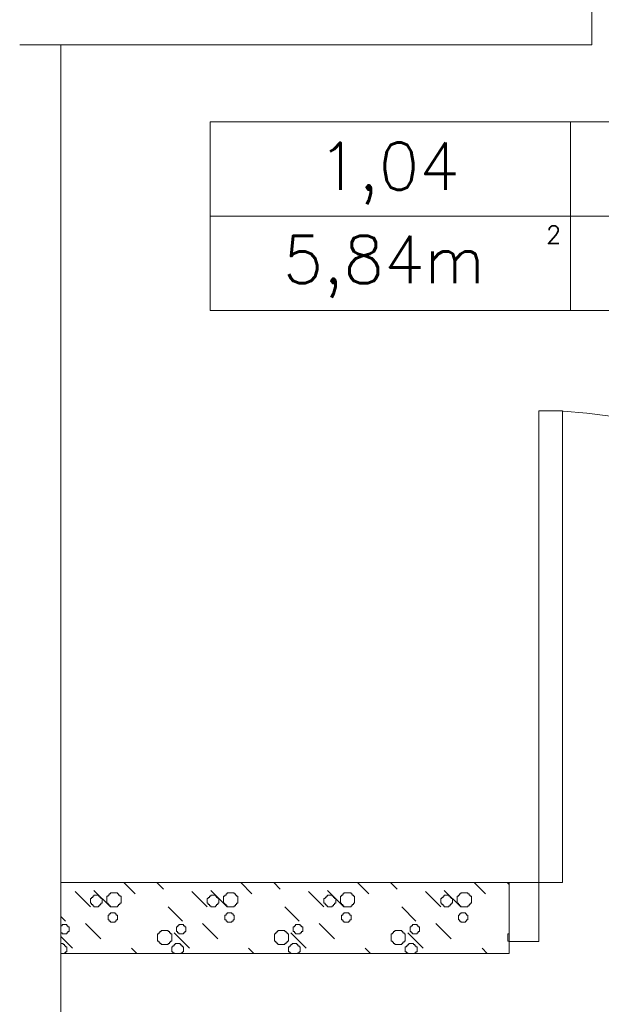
# Model space of a CAD drawing. Header units: millimetres. Extents: x -2274 to 12297, y -16157 to 26321.
# Tile 80 of 256: x -255 to -156, y -6979 to -6812. Entities that reach past the tile are written whole.
import ezdxf
from ezdxf.enums import TextEntityAlignment as Align

# ---------------------------------------------------------------- set-up
doc = ezdxf.new("R2010")
doc.units = ezdxf.units.MM
for name, color, linetype in [('- niebieska cienka - izolacja', 120, 'Continuous'), ('-LI-WIDOK', 2, 'Continuous'), ('_PROJEKTOWANE', 5, 'Continuous'), ('drzwi łuk', 1, 'Continuous'), ('PROJEKTOWANE', 5, 'Continuous')]:
    doc.layers.add(name, color=color, linetype=linetype)
doc.layers.add('-ŚCIANY DZIAŁOWE', color=3, linetype='Continuous', lineweight=35)
doc.layers.add('-ŚCIANY NOŚNE', color=4, linetype='Continuous', lineweight=53)
doc.styles.add('SIMPLEX', font='simplex')

msp = doc.modelspace()

# ---------------------------------------------------------------- linework, layer by layer
at = {"layer": '- niebieska cienka - izolacja', "color": 253, "linetype": 'Continuous', "lineweight": 13}
for p, q in [((-237.33, -6958), (-235.42, -6959.91)), ((-237.33, -6958), (-235.42, -6959.91)), ((-231.73, -6958), (-230.62, -6959.11)), ((-231.73, -6958), (-230.62, -6959.11)), ((-217.53, -6958), (-215.62, -6959.91)), ((-217.53, -6958), (-215.62, -6959.91)), ((-211.93, -6958), (-210.82, -6959.11)), ((-211.93, -6958), (-210.82, -6959.11)), ((-197.73, -6958), (-195.82, -6959.91)), ((-197.73, -6958), (-195.82, -6959.91)), ((-192.13, -6958), (-191.02, -6959.11)), ((-192.13, -6958), (-191.02, -6959.11)), ((-177.93, -6958), (-176.02, -6959.91)), ((-177.93, -6958), (-176.02, -6959.91)), ((-172.33, -6958), (-172, -6958.33)), ((-172.33, -6958), (-172, -6958.33)), ((-245.62, -6959.51), (-243.02, -6962.11)), ((-245.62, -6959.51), (-243.02, -6962.11)), ((-242.62, -6960.31), (-242.42, -6960.31)), ((-242.62, -6960.51), (-242.62, -6960.31)), ((-242.42, -6959.31), (-239.62, -6962.11)), ((-242.42, -6959.31), (-239.62, -6962.11)), ((-242.42, -6960.11), (-242.22, -6960.11)), ((-242.42, -6960.31), (-242.42, -6960.11)), ((-242.22, -6960.11), (-242.02, -6960.11)), ((-242.02, -6960.11), (-241.82, -6960.11)), ((-241.82, -6960.11), (-241.62, -6960.11)), ((-241.62, -6960.31), (-241.62, -6960.11)), ((-241.62, -6960.31), (-241.42, -6960.31)), ((-241.42, -6960.51), (-241.42, -6960.31)), ((-240.22, -6960.51), (-240.22, -6960.31)), ((-240.22, -6960.31), (-240.02, -6960.31)), ((-240.02, -6960.31), (-240.02, -6960.11)), ((-240.02, -6960.11), (-239.82, -6960.11)), ((-239.82, -6960.11), (-239.82, -6959.91)), ((-239.82, -6959.91), (-239.62, -6959.91)), ((-239.62, -6959.91), (-239.62, -6959.71)), ((-239.62, -6959.71), (-239.42, -6959.71)), ((-239.42, -6959.71), (-239.22, -6959.71)), ((-239.22, -6959.71), (-239.02, -6959.71)), ((-239.02, -6959.71), (-238.82, -6959.71)), ((-238.82, -6959.71), (-238.62, -6959.71)), ((-238.62, -6959.71), (-238.42, -6959.71)), ((-238.42, -6959.91), (-238.42, -6959.71)), ((-238.42, -6959.91), (-238.22, -6959.91)), ((-238.22, -6960.11), (-238.22, -6959.91)), ((-238.22, -6960.11), (-238.02, -6960.11)), ((-238.02, -6960.31), (-238.02, -6960.11)), ((-238.02, -6960.31), (-237.82, -6960.31)), ((-237.82, -6960.51), (-237.82, -6960.31)), ((-225.82, -6959.51), (-223.22, -6962.11)), ((-225.82, -6959.51), (-223.22, -6962.11)), ((-222.82, -6960.31), (-222.62, -6960.31)), ((-222.82, -6960.51), (-222.82, -6960.31)), ((-222.62, -6959.31), (-219.82, -6962.11)), ((-222.62, -6959.31), (-219.82, -6962.11)), ((-222.62, -6960.11), (-222.42, -6960.11)), ((-222.62, -6960.31), (-222.62, -6960.11)), ((-222.42, -6960.11), (-222.22, -6960.11)), ((-222.22, -6960.11), (-222.02, -6960.11)), ((-222.02, -6960.11), (-221.82, -6960.11)), ((-221.82, -6960.31), (-221.82, -6960.11)), ((-221.82, -6960.31), (-221.62, -6960.31)), ((-221.62, -6960.51), (-221.62, -6960.31)), ((-220.42, -6960.51), (-220.42, -6960.31)), ((-220.42, -6960.31), (-220.22, -6960.31)), ((-220.22, -6960.31), (-220.22, -6960.11)), ((-220.22, -6960.11), (-220.02, -6960.11)), ((-220.02, -6960.11), (-220.02, -6959.91)), ((-220.02, -6959.91), (-219.82, -6959.91)), ((-219.82, -6959.91), (-219.82, -6959.71)), ((-219.82, -6959.71), (-219.62, -6959.71)), ((-219.62, -6959.71), (-219.42, -6959.71)), ((-219.42, -6959.71), (-219.22, -6959.71)), ((-219.22, -6959.71), (-219.02, -6959.71)), ((-219.02, -6959.71), (-218.82, -6959.71)), ((-218.82, -6959.71), (-218.62, -6959.71)), ((-218.62, -6959.91), (-218.62, -6959.71)), ((-218.62, -6959.91), (-218.42, -6959.91)), ((-218.42, -6960.11), (-218.42, -6959.91)), ((-218.42, -6960.11), (-218.22, -6960.11)), ((-218.22, -6960.31), (-218.22, -6960.11)), ((-218.22, -6960.31), (-218.02, -6960.31)), ((-218.02, -6960.51), (-218.02, -6960.31)), ((-206.02, -6959.51), (-203.42, -6962.11)), ((-206.02, -6959.51), (-203.42, -6962.11)), ((-203.02, -6960.31), (-202.82, -6960.31)), ((-203.02, -6960.51), (-203.02, -6960.31)), ((-202.82, -6959.31), (-200.02, -6962.11)), ((-202.82, -6959.31), (-200.02, -6962.11)), ((-202.82, -6960.11), (-202.62, -6960.11)), ((-202.82, -6960.31), (-202.82, -6960.11)), ((-202.62, -6960.11), (-202.42, -6960.11)), ((-202.42, -6960.11), (-202.22, -6960.11)), ((-202.22, -6960.11), (-202.02, -6960.11)), ((-202.02, -6960.31), (-202.02, -6960.11)), ((-202.02, -6960.31), (-201.82, -6960.31)), ((-201.82, -6960.51), (-201.82, -6960.31)), ((-200.62, -6960.51), (-200.62, -6960.31)), ((-200.62, -6960.31), (-200.42, -6960.31)), ((-200.42, -6960.31), (-200.42, -6960.11)), ((-200.42, -6960.11), (-200.22, -6960.11)), ((-200.22, -6960.11), (-200.22, -6959.91)), ((-200.22, -6959.91), (-200.02, -6959.91)), ((-200.02, -6959.91), (-200.02, -6959.71)), ((-200.02, -6959.71), (-199.82, -6959.71)), ((-199.82, -6959.71), (-199.62, -6959.71)), ((-199.62, -6959.71), (-199.42, -6959.71)), ((-199.42, -6959.71), (-199.22, -6959.71)), ((-199.22, -6959.71), (-199.02, -6959.71)), ((-199.02, -6959.71), (-198.82, -6959.71)), ((-198.82, -6959.91), (-198.82, -6959.71)), ((-198.82, -6959.91), (-198.62, -6959.91)), ((-198.62, -6960.11), (-198.62, -6959.91)), ((-198.62, -6960.11), (-198.42, -6960.11)), ((-198.42, -6960.31), (-198.42, -6960.11)), ((-198.42, -6960.31), (-198.22, -6960.31)), ((-198.22, -6960.51), (-198.22, -6960.31)), ((-186.22, -6959.51), (-183.62, -6962.11)), ((-186.22, -6959.51), (-183.62, -6962.11)), ((-183.22, -6960.31), (-183.02, -6960.31)), ((-183.22, -6960.51), (-183.22, -6960.31)), ((-183.02, -6959.31), (-180.22, -6962.11)), ((-183.02, -6959.31), (-180.22, -6962.11)), ((-183.02, -6960.11), (-182.82, -6960.11)), ((-183.02, -6960.31), (-183.02, -6960.11)), ((-182.82, -6960.11), (-182.62, -6960.11)), ((-182.62, -6960.11), (-182.42, -6960.11)), ((-182.42, -6960.11), (-182.22, -6960.11)), ((-182.22, -6960.31), (-182.22, -6960.11)), ((-182.22, -6960.31), (-182.02, -6960.31)), ((-182.02, -6960.51), (-182.02, -6960.31)), ((-180.82, -6960.51), (-180.82, -6960.31)), ((-180.82, -6960.31), (-180.62, -6960.31)), ((-180.62, -6960.31), (-180.62, -6960.11)), ((-180.62, -6960.11), (-180.42, -6960.11)), ((-180.42, -6960.11), (-180.42, -6959.91)), ((-180.42, -6959.91), (-180.22, -6959.91)), ((-180.22, -6959.91), (-180.22, -6959.71)), ((-180.22, -6959.71), (-180.02, -6959.71)), ((-180.02, -6959.71), (-179.82, -6959.71)), ((-179.82, -6959.71), (-179.62, -6959.71)), ((-179.62, -6959.71), (-179.42, -6959.71)), ((-179.42, -6959.71), (-179.22, -6959.71)), ((-179.22, -6959.71), (-179.02, -6959.71)), ((-179.02, -6959.91), (-179.02, -6959.71)), ((-179.02, -6959.91), (-178.82, -6959.91)), ((-178.82, -6960.11), (-178.82, -6959.91)), ((-178.82, -6960.11), (-178.62, -6960.11)), ((-178.62, -6960.31), (-178.62, -6960.11)), ((-178.62, -6960.31), (-178.42, -6960.31)), ((-178.42, -6960.51), (-178.42, -6960.31)), ((-243.02, -6960.71), (-242.82, -6960.71)), ((-243.02, -6960.91), (-243.02, -6960.71)), ((-243.02, -6961.11), (-243.02, -6960.91)), ((-243.02, -6961.31), (-243.02, -6961.11)), ((-243.02, -6961.51), (-243.02, -6961.31)), ((-243.02, -6961.51), (-242.82, -6961.51)), ((-242.82, -6960.71), (-242.82, -6960.51)), ((-242.82, -6960.51), (-242.62, -6960.51)), ((-242.82, -6961.71), (-242.82, -6961.51)), ((-242.82, -6961.71), (-242.62, -6961.71)), ((-242.62, -6961.91), (-242.62, -6961.71)), ((-242.62, -6961.91), (-242.42, -6961.91)), ((-242.42, -6962.11), (-242.42, -6961.91)), ((-241.62, -6962.11), (-241.62, -6961.91)), ((-241.62, -6961.91), (-241.42, -6961.91)), ((-241.42, -6960.51), (-241.22, -6960.51)), ((-241.42, -6961.91), (-241.42, -6961.71)), ((-241.42, -6961.71), (-241.22, -6961.71)), ((-241.22, -6960.71), (-241.22, -6960.51)), ((-241.22, -6960.71), (-241.02, -6960.71)), ((-241.22, -6961.71), (-241.22, -6961.51)), ((-241.22, -6961.51), (-241.02, -6961.51)), ((-241.02, -6960.91), (-241.02, -6960.71)), ((-241.02, -6961.11), (-241.02, -6960.91)), ((-241.02, -6961.31), (-241.02, -6961.11)), ((-241.02, -6961.51), (-241.02, -6961.31)), ((-240.22, -6960.71), (-240.22, -6960.51)), ((-240.22, -6960.91), (-240.22, -6960.71)), ((-240.22, -6961.11), (-240.22, -6960.91)), ((-240.22, -6961.31), (-240.22, -6961.11)), ((-240.22, -6961.51), (-240.22, -6961.31)), ((-240.22, -6961.51), (-240.02, -6961.51)), ((-240.02, -6961.71), (-240.02, -6961.51)), ((-240.02, -6961.71), (-239.82, -6961.71)), ((-239.82, -6961.91), (-239.82, -6961.71)), ((-239.82, -6961.91), (-239.62, -6961.91)), ((-239.62, -6962.11), (-239.62, -6961.91)), ((-238.42, -6961.91), (-238.22, -6961.91)), ((-238.42, -6962.11), (-238.42, -6961.91)), ((-238.22, -6961.71), (-238.02, -6961.71)), ((-238.22, -6961.91), (-238.22, -6961.71)), ((-238.02, -6961.51), (-237.82, -6961.51)), ((-238.02, -6961.71), (-238.02, -6961.51)), ((-237.82, -6960.71), (-237.82, -6960.51)), ((-237.82, -6960.91), (-237.82, -6960.71)), ((-237.82, -6961.11), (-237.82, -6960.91)), ((-237.82, -6961.31), (-237.82, -6961.11)), ((-237.82, -6961.51), (-237.82, -6961.31)), ((-223.22, -6960.71), (-223.02, -6960.71)), ((-223.22, -6960.91), (-223.22, -6960.71)), ((-223.22, -6961.11), (-223.22, -6960.91)), ((-223.22, -6961.31), (-223.22, -6961.11)), ((-223.22, -6961.51), (-223.22, -6961.31)), ((-223.22, -6961.51), (-223.02, -6961.51)), ((-223.02, -6960.71), (-223.02, -6960.51)), ((-223.02, -6960.51), (-222.82, -6960.51)), ((-223.02, -6961.71), (-223.02, -6961.51)), ((-223.02, -6961.71), (-222.82, -6961.71)), ((-222.82, -6961.91), (-222.82, -6961.71)), ((-222.82, -6961.91), (-222.62, -6961.91)), ((-222.62, -6962.11), (-222.62, -6961.91)), ((-221.82, -6962.11), (-221.82, -6961.91)), ((-221.82, -6961.91), (-221.62, -6961.91)), ((-221.62, -6960.51), (-221.42, -6960.51)), ((-221.62, -6961.91), (-221.62, -6961.71)), ((-221.62, -6961.71), (-221.42, -6961.71)), ((-221.42, -6960.71), (-221.42, -6960.51)), ((-221.42, -6960.71), (-221.22, -6960.71)), ((-221.42, -6961.71), (-221.42, -6961.51)), ((-221.42, -6961.51), (-221.22, -6961.51)), ((-221.22, -6960.91), (-221.22, -6960.71)), ((-221.22, -6961.11), (-221.22, -6960.91)), ((-221.22, -6961.31), (-221.22, -6961.11)), ((-221.22, -6961.51), (-221.22, -6961.31)), ((-220.42, -6960.71), (-220.42, -6960.51)), ((-220.42, -6960.91), (-220.42, -6960.71)), ((-220.42, -6961.11), (-220.42, -6960.91)), ((-220.42, -6961.31), (-220.42, -6961.11)), ((-220.42, -6961.51), (-220.42, -6961.31)), ((-220.42, -6961.51), (-220.22, -6961.51)), ((-220.22, -6961.71), (-220.22, -6961.51)), ((-220.22, -6961.71), (-220.02, -6961.71)), ((-220.02, -6961.91), (-220.02, -6961.71)), ((-220.02, -6961.91), (-219.82, -6961.91)), ((-219.82, -6962.11), (-219.82, -6961.91)), ((-218.62, -6961.91), (-218.42, -6961.91)), ((-218.62, -6962.11), (-218.62, -6961.91)), ((-218.42, -6961.71), (-218.22, -6961.71)), ((-218.42, -6961.91), (-218.42, -6961.71)), ((-218.22, -6961.51), (-218.02, -6961.51)), ((-218.22, -6961.71), (-218.22, -6961.51)), ((-218.02, -6960.71), (-218.02, -6960.51)), ((-218.02, -6960.91), (-218.02, -6960.71)), ((-218.02, -6961.11), (-218.02, -6960.91)), ((-218.02, -6961.31), (-218.02, -6961.11)), ((-218.02, -6961.51), (-218.02, -6961.31)), ((-203.42, -6960.71), (-203.22, -6960.71)), ((-203.42, -6960.91), (-203.42, -6960.71)), ((-203.42, -6961.11), (-203.42, -6960.91)), ((-203.42, -6961.31), (-203.42, -6961.11)), ((-203.42, -6961.51), (-203.42, -6961.31)), ((-203.42, -6961.51), (-203.22, -6961.51)), ((-203.22, -6960.71), (-203.22, -6960.51)), ((-203.22, -6960.51), (-203.02, -6960.51)), ((-203.22, -6961.71), (-203.22, -6961.51)), ((-203.22, -6961.71), (-203.02, -6961.71)), ((-203.02, -6961.91), (-203.02, -6961.71)), ((-203.02, -6961.91), (-202.82, -6961.91)), ((-202.82, -6962.11), (-202.82, -6961.91)), ((-202.02, -6962.11), (-202.02, -6961.91)), ((-202.02, -6961.91), (-201.82, -6961.91)), ((-201.82, -6960.51), (-201.62, -6960.51)), ((-201.82, -6961.91), (-201.82, -6961.71)), ((-201.82, -6961.71), (-201.62, -6961.71)), ((-201.62, -6960.71), (-201.62, -6960.51)), ((-201.62, -6960.71), (-201.42, -6960.71)), ((-201.62, -6961.71), (-201.62, -6961.51)), ((-201.62, -6961.51), (-201.42, -6961.51)), ((-201.42, -6960.91), (-201.42, -6960.71)), ((-201.42, -6961.11), (-201.42, -6960.91)), ((-201.42, -6961.31), (-201.42, -6961.11)), ((-201.42, -6961.51), (-201.42, -6961.31)), ((-200.62, -6960.71), (-200.62, -6960.51)), ((-200.62, -6960.91), (-200.62, -6960.71)), ((-200.62, -6961.11), (-200.62, -6960.91)), ((-200.62, -6961.31), (-200.62, -6961.11)), ((-200.62, -6961.51), (-200.62, -6961.31)), ((-200.62, -6961.51), (-200.42, -6961.51)), ((-200.42, -6961.71), (-200.42, -6961.51)), ((-200.42, -6961.71), (-200.22, -6961.71)), ((-200.22, -6961.91), (-200.22, -6961.71)), ((-200.22, -6961.91), (-200.02, -6961.91)), ((-200.02, -6962.11), (-200.02, -6961.91)), ((-198.82, -6961.91), (-198.62, -6961.91)), ((-198.82, -6962.11), (-198.82, -6961.91)), ((-198.62, -6961.71), (-198.42, -6961.71)), ((-198.62, -6961.91), (-198.62, -6961.71)), ((-198.42, -6961.51), (-198.22, -6961.51)), ((-198.42, -6961.71), (-198.42, -6961.51)), ((-198.22, -6960.71), (-198.22, -6960.51)), ((-198.22, -6960.91), (-198.22, -6960.71)), ((-198.22, -6961.11), (-198.22, -6960.91)), ((-198.22, -6961.31), (-198.22, -6961.11)), ((-198.22, -6961.51), (-198.22, -6961.31)), ((-183.62, -6960.71), (-183.42, -6960.71)), ((-183.62, -6960.91), (-183.62, -6960.71)), ((-183.62, -6961.11), (-183.62, -6960.91)), ((-183.62, -6961.31), (-183.62, -6961.11)), ((-183.62, -6961.51), (-183.62, -6961.31)), ((-183.62, -6961.51), (-183.42, -6961.51)), ((-183.42, -6960.71), (-183.42, -6960.51)), ((-183.42, -6960.51), (-183.22, -6960.51)), ((-183.42, -6961.71), (-183.42, -6961.51)), ((-183.42, -6961.71), (-183.22, -6961.71)), ((-183.22, -6961.91), (-183.22, -6961.71)), ((-183.22, -6961.91), (-183.02, -6961.91)), ((-183.02, -6962.11), (-183.02, -6961.91)), ((-182.22, -6962.11), (-182.22, -6961.91)), ((-182.22, -6961.91), (-182.02, -6961.91)), ((-182.02, -6960.51), (-181.82, -6960.51)), ((-182.02, -6961.91), (-182.02, -6961.71)), ((-182.02, -6961.71), (-181.82, -6961.71)), ((-181.82, -6960.71), (-181.82, -6960.51)), ((-181.82, -6960.71), (-181.62, -6960.71)), ((-181.82, -6961.71), (-181.82, -6961.51)), ((-181.82, -6961.51), (-181.62, -6961.51)), ((-181.62, -6960.91), (-181.62, -6960.71)), ((-181.62, -6961.11), (-181.62, -6960.91)), ((-181.62, -6961.31), (-181.62, -6961.11)), ((-181.62, -6961.51), (-181.62, -6961.31)), ((-180.82, -6960.71), (-180.82, -6960.51)), ((-180.82, -6960.91), (-180.82, -6960.71)), ((-180.82, -6961.11), (-180.82, -6960.91)), ((-180.82, -6961.31), (-180.82, -6961.11)), ((-180.82, -6961.51), (-180.82, -6961.31)), ((-180.82, -6961.51), (-180.62, -6961.51)), ((-180.62, -6961.71), (-180.62, -6961.51)), ((-180.62, -6961.71), (-180.42, -6961.71)), ((-180.42, -6961.91), (-180.42, -6961.71)), ((-180.42, -6961.91), (-180.22, -6961.91)), ((-180.22, -6962.11), (-180.22, -6961.91)), ((-179.02, -6961.91), (-178.82, -6961.91)), ((-179.02, -6962.11), (-179.02, -6961.91)), ((-178.82, -6961.71), (-178.62, -6961.71)), ((-178.82, -6961.91), (-178.82, -6961.71)), ((-178.62, -6961.51), (-178.42, -6961.51)), ((-178.62, -6961.71), (-178.62, -6961.51)), ((-178.42, -6960.71), (-178.42, -6960.51)), ((-178.42, -6960.91), (-178.42, -6960.71)), ((-178.42, -6961.11), (-178.42, -6960.91)), ((-178.42, -6961.31), (-178.42, -6961.11)), ((-178.42, -6961.51), (-178.42, -6961.31)), ((-242.42, -6962.11), (-242.22, -6962.11)), ((-242.22, -6962.11), (-242.02, -6962.11)), ((-242.02, -6962.11), (-241.82, -6962.11)), ((-241.82, -6962.11), (-241.62, -6962.11)), ((-240.02, -6963.71), (-240.02, -6963.51)), ((-240.02, -6963.51), (-239.82, -6963.51)), ((-239.82, -6963.31), (-239.62, -6963.31)), ((-239.82, -6963.51), (-239.82, -6963.31)), ((-239.62, -6962.11), (-239.42, -6962.11)), ((-239.62, -6963.31), (-239.62, -6963.11)), ((-239.62, -6963.11), (-239.42, -6963.11)), ((-239.42, -6962.11), (-239.22, -6962.11)), ((-239.42, -6963.11), (-239.22, -6963.11)), ((-239.22, -6962.11), (-239.02, -6962.11)), ((-239.22, -6963.11), (-239.02, -6963.11)), ((-239.02, -6962.11), (-238.82, -6962.11)), ((-239.02, -6963.11), (-238.82, -6963.11)), ((-238.82, -6962.11), (-238.62, -6962.11)), ((-238.82, -6963.31), (-238.82, -6963.11)), ((-238.82, -6963.31), (-238.62, -6963.31)), ((-238.62, -6962.11), (-238.42, -6962.11)), ((-238.62, -6963.51), (-238.62, -6963.31)), ((-238.62, -6963.51), (-238.42, -6963.51)), ((-238.42, -6963.71), (-238.42, -6963.51)), ((-229.82, -6962.11), (-227.42, -6964.51)), ((-229.82, -6962.11), (-227.42, -6964.51)), ((-222.62, -6962.11), (-222.42, -6962.11)), ((-222.42, -6962.11), (-222.22, -6962.11)), ((-222.22, -6962.11), (-222.02, -6962.11)), ((-222.02, -6962.11), (-221.82, -6962.11)), ((-220.22, -6963.71), (-220.22, -6963.51)), ((-220.22, -6963.51), (-220.02, -6963.51)), ((-220.02, -6963.31), (-219.82, -6963.31)), ((-220.02, -6963.51), (-220.02, -6963.31)), ((-219.82, -6962.11), (-219.62, -6962.11)), ((-219.82, -6963.31), (-219.82, -6963.11)), ((-219.82, -6963.11), (-219.62, -6963.11)), ((-219.62, -6962.11), (-219.42, -6962.11)), ((-219.62, -6963.11), (-219.42, -6963.11)), ((-219.42, -6962.11), (-219.22, -6962.11)), ((-219.42, -6963.11), (-219.22, -6963.11)), ((-219.22, -6962.11), (-219.02, -6962.11)), ((-219.22, -6963.11), (-219.02, -6963.11)), ((-219.02, -6962.11), (-218.82, -6962.11)), ((-219.02, -6963.31), (-219.02, -6963.11)), ((-219.02, -6963.31), (-218.82, -6963.31)), ((-218.82, -6962.11), (-218.62, -6962.11)), ((-218.82, -6963.51), (-218.82, -6963.31)), ((-218.82, -6963.51), (-218.62, -6963.51)), ((-218.62, -6963.71), (-218.62, -6963.51)), ((-210.02, -6962.11), (-207.62, -6964.51)), ((-210.02, -6962.11), (-207.62, -6964.51)), ((-202.82, -6962.11), (-202.62, -6962.11)), ((-202.62, -6962.11), (-202.42, -6962.11)), ((-202.42, -6962.11), (-202.22, -6962.11)), ((-202.22, -6962.11), (-202.02, -6962.11)), ((-200.42, -6963.71), (-200.42, -6963.51)), ((-200.42, -6963.51), (-200.22, -6963.51)), ((-200.22, -6963.31), (-200.02, -6963.31)), ((-200.22, -6963.51), (-200.22, -6963.31)), ((-200.02, -6962.11), (-199.82, -6962.11)), ((-200.02, -6963.31), (-200.02, -6963.11)), ((-200.02, -6963.11), (-199.82, -6963.11)), ((-199.82, -6962.11), (-199.62, -6962.11)), ((-199.82, -6963.11), (-199.62, -6963.11)), ((-199.62, -6962.11), (-199.42, -6962.11)), ((-199.62, -6963.11), (-199.42, -6963.11)), ((-199.42, -6962.11), (-199.22, -6962.11)), ((-199.42, -6963.11), (-199.22, -6963.11)), ((-199.22, -6962.11), (-199.02, -6962.11)), ((-199.22, -6963.31), (-199.22, -6963.11)), ((-199.22, -6963.31), (-199.02, -6963.31)), ((-199.02, -6962.11), (-198.82, -6962.11)), ((-199.02, -6963.51), (-199.02, -6963.31)), ((-199.02, -6963.51), (-198.82, -6963.51)), ((-198.82, -6963.71), (-198.82, -6963.51)), ((-190.22, -6962.11), (-187.82, -6964.51)), ((-190.22, -6962.11), (-187.82, -6964.51)), ((-183.02, -6962.11), (-182.82, -6962.11)), ((-182.82, -6962.11), (-182.62, -6962.11)), ((-182.62, -6962.11), (-182.42, -6962.11)), ((-182.42, -6962.11), (-182.22, -6962.11)), ((-180.62, -6963.71), (-180.62, -6963.51)), ((-180.62, -6963.51), (-180.42, -6963.51)), ((-180.42, -6963.31), (-180.22, -6963.31)), ((-180.42, -6963.51), (-180.42, -6963.31)), ((-180.22, -6962.11), (-180.02, -6962.11)), ((-180.22, -6963.31), (-180.22, -6963.11)), ((-180.22, -6963.11), (-180.02, -6963.11)), ((-180.02, -6962.11), (-179.82, -6962.11)), ((-180.02, -6963.11), (-179.82, -6963.11)), ((-179.82, -6962.11), (-179.62, -6962.11)), ((-179.82, -6963.11), (-179.62, -6963.11)), ((-179.62, -6962.11), (-179.42, -6962.11)), ((-179.62, -6963.11), (-179.42, -6963.11)), ((-179.42, -6962.11), (-179.22, -6962.11)), ((-179.42, -6963.31), (-179.42, -6963.11)), ((-179.42, -6963.31), (-179.22, -6963.31)), ((-179.22, -6962.11), (-179.02, -6962.11)), ((-179.22, -6963.51), (-179.22, -6963.31)), ((-179.22, -6963.51), (-179.02, -6963.51)), ((-179.02, -6963.71), (-179.02, -6963.51)), ((-248, -6963.73), (-247.22, -6964.51)), ((-248, -6963.73), (-247.22, -6964.51)), ((-248, -6965.31), (-247.82, -6965.31)), ((-247.82, -6965.31), (-247.82, -6965.11)), ((-247.82, -6965.11), (-247.62, -6965.11)), ((-247.62, -6965.11), (-247.42, -6965.11)), ((-247.42, -6965.11), (-247.22, -6965.11)), ((-247.22, -6965.11), (-247.02, -6965.11)), ((-247.02, -6965.31), (-247.02, -6965.11)), ((-247.02, -6965.31), (-246.82, -6965.31)), ((-246.82, -6965.51), (-246.82, -6965.31)), ((-243.82, -6964.91), (-241.22, -6967.51)), ((-243.82, -6964.91), (-241.22, -6967.51)), ((-240.02, -6963.91), (-240.02, -6963.71)), ((-240.02, -6964.11), (-240.02, -6963.91)), ((-240.02, -6964.31), (-240.02, -6964.11)), ((-240.02, -6964.31), (-239.82, -6964.31)), ((-239.82, -6964.51), (-239.82, -6964.31)), ((-239.82, -6964.51), (-239.62, -6964.51)), ((-239.62, -6964.71), (-239.62, -6964.51)), ((-239.62, -6964.71), (-239.42, -6964.71)), ((-239.42, -6964.71), (-239.22, -6964.71)), ((-239.22, -6964.71), (-239.02, -6964.71)), ((-239.02, -6964.71), (-238.82, -6964.71)), ((-238.82, -6964.51), (-238.62, -6964.51)), ((-238.82, -6964.71), (-238.82, -6964.51)), ((-238.62, -6964.31), (-238.42, -6964.31)), ((-238.62, -6964.51), (-238.62, -6964.31)), ((-238.42, -6963.91), (-238.42, -6963.71)), ((-238.42, -6964.11), (-238.42, -6963.91)), ((-238.42, -6964.31), (-238.42, -6964.11)), ((-228.22, -6965.31), (-228.02, -6965.31)), ((-228.22, -6965.51), (-228.22, -6965.31)), ((-228.02, -6965.31), (-228.02, -6965.11)), ((-228.02, -6965.11), (-227.82, -6965.11)), ((-227.82, -6965.11), (-227.62, -6965.11)), ((-227.62, -6965.11), (-227.42, -6965.11)), ((-227.42, -6965.11), (-227.22, -6965.11)), ((-227.22, -6965.31), (-227.22, -6965.11)), ((-227.22, -6965.31), (-227.02, -6965.31)), ((-227.02, -6965.51), (-227.02, -6965.31)), ((-224.02, -6964.91), (-221.42, -6967.51)), ((-224.02, -6964.91), (-221.42, -6967.51)), ((-220.22, -6963.91), (-220.22, -6963.71)), ((-220.22, -6964.11), (-220.22, -6963.91)), ((-220.22, -6964.31), (-220.22, -6964.11)), ((-220.22, -6964.31), (-220.02, -6964.31)), ((-220.02, -6964.51), (-220.02, -6964.31)), ((-220.02, -6964.51), (-219.82, -6964.51)), ((-219.82, -6964.71), (-219.82, -6964.51)), ((-219.82, -6964.71), (-219.62, -6964.71)), ((-219.62, -6964.71), (-219.42, -6964.71)), ((-219.42, -6964.71), (-219.22, -6964.71)), ((-219.22, -6964.71), (-219.02, -6964.71)), ((-219.02, -6964.51), (-218.82, -6964.51)), ((-219.02, -6964.71), (-219.02, -6964.51)), ((-218.82, -6964.31), (-218.62, -6964.31)), ((-218.82, -6964.51), (-218.82, -6964.31)), ((-218.62, -6963.91), (-218.62, -6963.71)), ((-218.62, -6964.11), (-218.62, -6963.91)), ((-218.62, -6964.31), (-218.62, -6964.11)), ((-208.42, -6965.31), (-208.22, -6965.31)), ((-208.42, -6965.51), (-208.42, -6965.31)), ((-208.22, -6965.31), (-208.22, -6965.11)), ((-208.22, -6965.11), (-208.02, -6965.11)), ((-208.02, -6965.11), (-207.82, -6965.11)), ((-207.82, -6965.11), (-207.62, -6965.11)), ((-207.62, -6965.11), (-207.42, -6965.11)), ((-207.42, -6965.31), (-207.42, -6965.11)), ((-207.42, -6965.31), (-207.22, -6965.31)), ((-207.22, -6965.51), (-207.22, -6965.31)), ((-204.22, -6964.91), (-201.62, -6967.51)), ((-204.22, -6964.91), (-201.62, -6967.51)), ((-200.42, -6963.91), (-200.42, -6963.71)), ((-200.42, -6964.11), (-200.42, -6963.91)), ((-200.42, -6964.31), (-200.42, -6964.11)), ((-200.42, -6964.31), (-200.22, -6964.31)), ((-200.22, -6964.51), (-200.22, -6964.31)), ((-200.22, -6964.51), (-200.02, -6964.51)), ((-200.02, -6964.71), (-200.02, -6964.51)), ((-200.02, -6964.71), (-199.82, -6964.71)), ((-199.82, -6964.71), (-199.62, -6964.71)), ((-199.62, -6964.71), (-199.42, -6964.71)), ((-199.42, -6964.71), (-199.22, -6964.71)), ((-199.22, -6964.51), (-199.02, -6964.51)), ((-199.22, -6964.71), (-199.22, -6964.51)), ((-199.02, -6964.31), (-198.82, -6964.31)), ((-199.02, -6964.51), (-199.02, -6964.31)), ((-198.82, -6963.91), (-198.82, -6963.71)), ((-198.82, -6964.11), (-198.82, -6963.91)), ((-198.82, -6964.31), (-198.82, -6964.11)), ((-188.62, -6965.31), (-188.42, -6965.31)), ((-188.62, -6965.51), (-188.62, -6965.31)), ((-188.42, -6965.31), (-188.42, -6965.11)), ((-188.42, -6965.11), (-188.22, -6965.11)), ((-188.22, -6965.11), (-188.02, -6965.11)), ((-188.02, -6965.11), (-187.82, -6965.11)), ((-187.82, -6965.11), (-187.62, -6965.11)), ((-187.62, -6965.31), (-187.62, -6965.11)), ((-187.62, -6965.31), (-187.42, -6965.31)), ((-187.42, -6965.51), (-187.42, -6965.31)), ((-184.42, -6964.91), (-181.82, -6967.51)), ((-184.42, -6964.91), (-181.82, -6967.51)), ((-180.62, -6963.91), (-180.62, -6963.71)), ((-180.62, -6964.11), (-180.62, -6963.91)), ((-180.62, -6964.31), (-180.62, -6964.11)), ((-180.62, -6964.31), (-180.42, -6964.31)), ((-180.42, -6964.51), (-180.42, -6964.31)), ((-180.42, -6964.51), (-180.22, -6964.51)), ((-180.22, -6964.71), (-180.22, -6964.51)), ((-180.22, -6964.71), (-180.02, -6964.71)), ((-180.02, -6964.71), (-179.82, -6964.71)), ((-179.82, -6964.71), (-179.62, -6964.71)), ((-179.62, -6964.71), (-179.42, -6964.71)), ((-179.42, -6964.51), (-179.22, -6964.51)), ((-179.42, -6964.71), (-179.42, -6964.51)), ((-179.22, -6964.31), (-179.02, -6964.31)), ((-179.22, -6964.51), (-179.22, -6964.31)), ((-179.02, -6963.91), (-179.02, -6963.71)), ((-179.02, -6964.11), (-179.02, -6963.91)), ((-179.02, -6964.31), (-179.02, -6964.11)), ((-248, -6966.51), (-247.82, -6966.51)), ((-247.82, -6966.71), (-247.82, -6966.51)), ((-247.82, -6966.71), (-247.62, -6966.71)), ((-247.62, -6966.71), (-247.42, -6966.71)), ((-247.42, -6966.71), (-247.22, -6966.71)), ((-247.22, -6966.71), (-247.02, -6966.71)), ((-247.02, -6966.51), (-246.82, -6966.51)), ((-247.02, -6966.71), (-247.02, -6966.51)), ((-246.82, -6965.51), (-246.62, -6965.51)), ((-246.82, -6966.31), (-246.62, -6966.31)), ((-246.82, -6966.51), (-246.82, -6966.31)), ((-246.62, -6965.71), (-246.62, -6965.51)), ((-246.62, -6965.91), (-246.62, -6965.71)), ((-246.62, -6966.11), (-246.62, -6965.91)), ((-246.62, -6966.31), (-246.62, -6966.11)), ((-231.62, -6966.91), (-231.62, -6966.71)), ((-231.62, -6966.71), (-231.42, -6966.71)), ((-231.62, -6967.11), (-231.62, -6966.91)), ((-231.42, -6966.71), (-231.42, -6966.51)), ((-231.42, -6966.51), (-231.22, -6966.51)), ((-231.22, -6966.51), (-231.22, -6966.31)), ((-231.22, -6966.31), (-231.02, -6966.31)), ((-231.02, -6966.31), (-231.02, -6966.11)), ((-231.02, -6966.11), (-230.82, -6966.11)), ((-230.82, -6966.11), (-230.62, -6966.11)), ((-230.62, -6966.11), (-230.42, -6966.11)), ((-230.42, -6966.11), (-230.22, -6966.11)), ((-230.22, -6966.11), (-230.02, -6966.11)), ((-230.02, -6966.11), (-229.82, -6966.11)), ((-229.82, -6966.31), (-229.82, -6966.11)), ((-229.82, -6966.31), (-229.62, -6966.31)), ((-229.62, -6966.51), (-229.62, -6966.31)), ((-229.62, -6966.51), (-229.42, -6966.51)), ((-229.42, -6966.71), (-229.42, -6966.51)), ((-229.42, -6966.71), (-229.22, -6966.71)), ((-229.22, -6966.91), (-229.22, -6966.71)), ((-229.22, -6967.11), (-229.22, -6966.91)), ((-228.82, -6966.51), (-226.22, -6969.11)), ((-228.82, -6966.51), (-226.22, -6969.11)), ((-228.42, -6965.71), (-228.42, -6965.51)), ((-228.42, -6965.51), (-228.22, -6965.51)), ((-228.42, -6965.91), (-228.42, -6965.71)), ((-228.42, -6966.11), (-228.42, -6965.91)), ((-228.42, -6966.31), (-228.42, -6966.11)), ((-228.42, -6966.31), (-228.22, -6966.31)), ((-228.22, -6966.51), (-228.22, -6966.31)), ((-228.22, -6966.51), (-228.02, -6966.51)), ((-228.02, -6966.71), (-228.02, -6966.51)), ((-228.02, -6966.71), (-227.82, -6966.71)), ((-227.82, -6966.71), (-227.62, -6966.71)), ((-227.62, -6966.71), (-227.42, -6966.71)), ((-227.42, -6966.71), (-227.22, -6966.71)), ((-227.22, -6966.51), (-227.02, -6966.51)), ((-227.22, -6966.71), (-227.22, -6966.51)), ((-227.02, -6965.51), (-226.82, -6965.51)), ((-227.02, -6966.31), (-226.82, -6966.31)), ((-227.02, -6966.51), (-227.02, -6966.31)), ((-226.82, -6965.71), (-226.82, -6965.51)), ((-226.82, -6965.91), (-226.82, -6965.71)), ((-226.82, -6966.11), (-226.82, -6965.91)), ((-226.82, -6966.31), (-226.82, -6966.11)), ((-211.82, -6966.91), (-211.82, -6966.71)), ((-211.82, -6966.71), (-211.62, -6966.71)), ((-211.82, -6967.11), (-211.82, -6966.91)), ((-211.62, -6966.71), (-211.62, -6966.51)), ((-211.62, -6966.51), (-211.42, -6966.51)), ((-211.42, -6966.51), (-211.42, -6966.31)), ((-211.42, -6966.31), (-211.22, -6966.31)), ((-211.22, -6966.31), (-211.22, -6966.11)), ((-211.22, -6966.11), (-211.02, -6966.11)), ((-211.02, -6966.11), (-210.82, -6966.11)), ((-210.82, -6966.11), (-210.62, -6966.11)), ((-210.62, -6966.11), (-210.42, -6966.11)), ((-210.42, -6966.11), (-210.22, -6966.11)), ((-210.22, -6966.11), (-210.02, -6966.11)), ((-210.02, -6966.31), (-210.02, -6966.11)), ((-210.02, -6966.31), (-209.82, -6966.31)), ((-209.82, -6966.51), (-209.82, -6966.31)), ((-209.82, -6966.51), (-209.62, -6966.51)), ((-209.62, -6966.71), (-209.62, -6966.51)), ((-209.62, -6966.71), (-209.42, -6966.71)), ((-209.42, -6966.91), (-209.42, -6966.71)), ((-209.42, -6967.11), (-209.42, -6966.91)), ((-209.02, -6966.51), (-206.42, -6969.11)), ((-209.02, -6966.51), (-206.42, -6969.11)), ((-208.62, -6965.71), (-208.62, -6965.51)), ((-208.62, -6965.51), (-208.42, -6965.51)), ((-208.62, -6965.91), (-208.62, -6965.71)), ((-208.62, -6966.11), (-208.62, -6965.91)), ((-208.62, -6966.31), (-208.62, -6966.11)), ((-208.62, -6966.31), (-208.42, -6966.31)), ((-208.42, -6966.51), (-208.42, -6966.31)), ((-208.42, -6966.51), (-208.22, -6966.51)), ((-208.22, -6966.71), (-208.22, -6966.51)), ((-208.22, -6966.71), (-208.02, -6966.71)), ((-208.02, -6966.71), (-207.82, -6966.71)), ((-207.82, -6966.71), (-207.62, -6966.71)), ((-207.62, -6966.71), (-207.42, -6966.71)), ((-207.42, -6966.51), (-207.22, -6966.51)), ((-207.42, -6966.71), (-207.42, -6966.51)), ((-207.22, -6965.51), (-207.02, -6965.51)), ((-207.22, -6966.31), (-207.02, -6966.31)), ((-207.22, -6966.51), (-207.22, -6966.31)), ((-207.02, -6965.71), (-207.02, -6965.51)), ((-207.02, -6965.91), (-207.02, -6965.71)), ((-207.02, -6966.11), (-207.02, -6965.91)), ((-207.02, -6966.31), (-207.02, -6966.11)), ((-192.02, -6966.91), (-192.02, -6966.71)), ((-192.02, -6966.71), (-191.82, -6966.71)), ((-192.02, -6967.11), (-192.02, -6966.91)), ((-191.82, -6966.71), (-191.82, -6966.51)), ((-191.82, -6966.51), (-191.62, -6966.51)), ((-191.62, -6966.51), (-191.62, -6966.31)), ((-191.62, -6966.31), (-191.42, -6966.31)), ((-191.42, -6966.31), (-191.42, -6966.11)), ((-191.42, -6966.11), (-191.22, -6966.11)), ((-191.22, -6966.11), (-191.02, -6966.11)), ((-191.02, -6966.11), (-190.82, -6966.11)), ((-190.82, -6966.11), (-190.62, -6966.11)), ((-190.62, -6966.11), (-190.42, -6966.11)), ((-190.42, -6966.11), (-190.22, -6966.11)), ((-190.22, -6966.31), (-190.22, -6966.11)), ((-190.22, -6966.31), (-190.02, -6966.31)), ((-190.02, -6966.51), (-190.02, -6966.31)), ((-190.02, -6966.51), (-189.82, -6966.51)), ((-189.82, -6966.71), (-189.82, -6966.51)), ((-189.82, -6966.71), (-189.62, -6966.71)), ((-189.62, -6966.91), (-189.62, -6966.71)), ((-189.62, -6967.11), (-189.62, -6966.91)), ((-189.22, -6966.51), (-186.62, -6969.11)), ((-189.22, -6966.51), (-186.62, -6969.11)), ((-188.82, -6965.71), (-188.82, -6965.51)), ((-188.82, -6965.51), (-188.62, -6965.51)), ((-188.82, -6965.91), (-188.82, -6965.71)), ((-188.82, -6966.11), (-188.82, -6965.91)), ((-188.82, -6966.31), (-188.82, -6966.11)), ((-188.82, -6966.31), (-188.62, -6966.31)), ((-188.62, -6966.51), (-188.62, -6966.31)), ((-188.62, -6966.51), (-188.42, -6966.51)), ((-188.42, -6966.71), (-188.42, -6966.51)), ((-188.42, -6966.71), (-188.22, -6966.71)), ((-188.22, -6966.71), (-188.02, -6966.71)), ((-188.02, -6966.71), (-187.82, -6966.71)), ((-187.82, -6966.71), (-187.62, -6966.71)), ((-187.62, -6966.51), (-187.42, -6966.51)), ((-187.62, -6966.71), (-187.62, -6966.51)), ((-187.42, -6965.51), (-187.22, -6965.51)), ((-187.42, -6966.31), (-187.22, -6966.31)), ((-187.42, -6966.51), (-187.42, -6966.31)), ((-187.22, -6965.71), (-187.22, -6965.51)), ((-187.22, -6965.91), (-187.22, -6965.71)), ((-187.22, -6966.11), (-187.22, -6965.91)), ((-187.22, -6966.31), (-187.22, -6966.11)), ((-172.22, -6966.91), (-172.22, -6966.71)), ((-172.22, -6966.71), (-172.02, -6966.71)), ((-172.22, -6967.11), (-172.22, -6966.91)), ((-172.02, -6966.71), (-172.02, -6966.51)), ((-172.02, -6966.51), (-172, -6966.51)), ((-248, -6967.13), (-246.02, -6969.11)), ((-248, -6967.13), (-246.02, -6969.11)), ((-248, -6968.31), (-247.82, -6968.31)), ((-247.82, -6968.31), (-247.62, -6968.31)), ((-247.62, -6968.51), (-247.62, -6968.31)), ((-247.62, -6968.51), (-247.42, -6968.51)), ((-247.42, -6968.71), (-247.42, -6968.51)), ((-231.62, -6967.31), (-231.62, -6967.11)), ((-231.62, -6967.51), (-231.62, -6967.31)), ((-231.62, -6967.71), (-231.62, -6967.51)), ((-231.62, -6967.91), (-231.62, -6967.71)), ((-231.62, -6967.91), (-231.42, -6967.91)), ((-231.42, -6968.11), (-231.42, -6967.91)), ((-231.42, -6968.11), (-231.22, -6968.11)), ((-231.22, -6968.31), (-231.22, -6968.11)), ((-231.22, -6968.31), (-231.02, -6968.31)), ((-231.02, -6968.51), (-231.02, -6968.31)), ((-231.02, -6968.51), (-230.82, -6968.51)), ((-230.82, -6968.51), (-230.62, -6968.51)), ((-230.62, -6968.51), (-230.42, -6968.51)), ((-230.42, -6968.51), (-230.22, -6968.51)), ((-230.22, -6968.51), (-230.02, -6968.51)), ((-230.02, -6968.51), (-229.82, -6968.51)), ((-229.82, -6968.31), (-229.62, -6968.31)), ((-229.82, -6968.51), (-229.82, -6968.31)), ((-229.62, -6968.11), (-229.42, -6968.11)), ((-229.62, -6968.31), (-229.62, -6968.11)), ((-229.42, -6967.91), (-229.22, -6967.91)), ((-229.42, -6968.11), (-229.42, -6967.91)), ((-229.22, -6967.31), (-229.22, -6967.11)), ((-229.22, -6967.51), (-229.22, -6967.31)), ((-229.22, -6967.71), (-229.22, -6967.51)), ((-229.22, -6967.91), (-229.22, -6967.71)), ((-228.82, -6968.51), (-228.62, -6968.51)), ((-228.82, -6968.71), (-228.82, -6968.51)), ((-228.62, -6968.31), (-228.42, -6968.31)), ((-228.62, -6968.51), (-228.62, -6968.31)), ((-228.42, -6968.31), (-228.22, -6968.31)), ((-228.22, -6968.31), (-228.02, -6968.31)), ((-228.02, -6968.31), (-227.82, -6968.31)), ((-227.82, -6968.51), (-227.82, -6968.31)), ((-227.82, -6968.51), (-227.62, -6968.51)), ((-227.62, -6968.71), (-227.62, -6968.51)), ((-211.82, -6967.31), (-211.82, -6967.11)), ((-211.82, -6967.51), (-211.82, -6967.31)), ((-211.82, -6967.71), (-211.82, -6967.51)), ((-211.82, -6967.91), (-211.82, -6967.71)), ((-211.82, -6967.91), (-211.62, -6967.91)), ((-211.62, -6968.11), (-211.62, -6967.91)), ((-211.62, -6968.11), (-211.42, -6968.11)), ((-211.42, -6968.31), (-211.42, -6968.11)), ((-211.42, -6968.31), (-211.22, -6968.31)), ((-211.22, -6968.51), (-211.22, -6968.31)), ((-211.22, -6968.51), (-211.02, -6968.51)), ((-211.02, -6968.51), (-210.82, -6968.51)), ((-210.82, -6968.51), (-210.62, -6968.51)), ((-210.62, -6968.51), (-210.42, -6968.51)), ((-210.42, -6968.51), (-210.22, -6968.51)), ((-210.22, -6968.51), (-210.02, -6968.51)), ((-210.02, -6968.31), (-209.82, -6968.31)), ((-210.02, -6968.51), (-210.02, -6968.31)), ((-209.82, -6968.11), (-209.62, -6968.11)), ((-209.82, -6968.31), (-209.82, -6968.11)), ((-209.62, -6967.91), (-209.42, -6967.91)), ((-209.62, -6968.11), (-209.62, -6967.91)), ((-209.42, -6967.31), (-209.42, -6967.11)), ((-209.42, -6967.51), (-209.42, -6967.31)), ((-209.42, -6967.71), (-209.42, -6967.51)), ((-209.42, -6967.91), (-209.42, -6967.71)), ((-209.02, -6968.51), (-208.82, -6968.51)), ((-209.02, -6968.71), (-209.02, -6968.51)), ((-208.82, -6968.31), (-208.62, -6968.31)), ((-208.82, -6968.51), (-208.82, -6968.31)), ((-208.62, -6968.31), (-208.42, -6968.31)), ((-208.42, -6968.31), (-208.22, -6968.31)), ((-208.22, -6968.31), (-208.02, -6968.31)), ((-208.02, -6968.51), (-208.02, -6968.31)), ((-208.02, -6968.51), (-207.82, -6968.51)), ((-207.82, -6968.71), (-207.82, -6968.51)), ((-192.02, -6967.31), (-192.02, -6967.11)), ((-192.02, -6967.51), (-192.02, -6967.31)), ((-192.02, -6967.71), (-192.02, -6967.51)), ((-192.02, -6967.91), (-192.02, -6967.71)), ((-192.02, -6967.91), (-191.82, -6967.91)), ((-191.82, -6968.11), (-191.82, -6967.91)), ((-191.82, -6968.11), (-191.62, -6968.11)), ((-191.62, -6968.31), (-191.62, -6968.11)), ((-191.62, -6968.31), (-191.42, -6968.31)), ((-191.42, -6968.51), (-191.42, -6968.31)), ((-191.42, -6968.51), (-191.22, -6968.51)), ((-191.22, -6968.51), (-191.02, -6968.51)), ((-191.02, -6968.51), (-190.82, -6968.51)), ((-190.82, -6968.51), (-190.62, -6968.51)), ((-190.62, -6968.51), (-190.42, -6968.51)), ((-190.42, -6968.51), (-190.22, -6968.51)), ((-190.22, -6968.31), (-190.02, -6968.31)), ((-190.22, -6968.51), (-190.22, -6968.31)), ((-190.02, -6968.11), (-189.82, -6968.11)), ((-190.02, -6968.31), (-190.02, -6968.11)), ((-189.82, -6967.91), (-189.62, -6967.91)), ((-189.82, -6968.11), (-189.82, -6967.91)), ((-189.62, -6967.31), (-189.62, -6967.11)), ((-189.62, -6967.51), (-189.62, -6967.31)), ((-189.62, -6967.71), (-189.62, -6967.51)), ((-189.62, -6967.91), (-189.62, -6967.71)), ((-189.22, -6968.51), (-189.02, -6968.51)), ((-189.22, -6968.71), (-189.22, -6968.51)), ((-189.02, -6968.31), (-188.82, -6968.31)), ((-189.02, -6968.51), (-189.02, -6968.31)), ((-188.82, -6968.31), (-188.62, -6968.31)), ((-188.62, -6968.31), (-188.42, -6968.31)), ((-188.42, -6968.31), (-188.22, -6968.31)), ((-188.22, -6968.51), (-188.22, -6968.31)), ((-188.22, -6968.51), (-188.02, -6968.51)), ((-188.02, -6968.71), (-188.02, -6968.51)), ((-172.22, -6967.31), (-172.22, -6967.11)), ((-172.22, -6967.51), (-172.22, -6967.31)), ((-172.22, -6967.71), (-172.22, -6967.51)), ((-172.22, -6967.91), (-172.22, -6967.71)), ((-172.22, -6967.91), (-172.02, -6967.91)), ((-172.02, -6968.11), (-172.02, -6967.91)), ((-172.02, -6968.11), (-172, -6968.11)), ((-247.42, -6968.71), (-247.22, -6968.71)), ((-247.42, -6970), (-247.42, -6969.91)), ((-247.42, -6969.91), (-247.22, -6969.91)), ((-247.22, -6968.91), (-247.22, -6968.71)), ((-247.22, -6968.91), (-247.02, -6968.91)), ((-247.22, -6969.91), (-247.22, -6969.71)), ((-247.22, -6969.71), (-247.02, -6969.71)), ((-247.02, -6969.11), (-247.02, -6968.91)), ((-247.02, -6969.31), (-247.02, -6969.11)), ((-247.02, -6969.51), (-247.02, -6969.31)), ((-247.02, -6969.71), (-247.02, -6969.51)), ((-236.02, -6969.11), (-235.13, -6970)), ((-236.02, -6969.11), (-235.13, -6970)), ((-229.22, -6968.91), (-229.02, -6968.91)), ((-229.22, -6969.11), (-229.22, -6968.91)), ((-229.22, -6969.31), (-229.22, -6969.11)), ((-229.22, -6969.51), (-229.22, -6969.31)), ((-229.22, -6969.71), (-229.22, -6969.51)), ((-229.22, -6969.71), (-229.02, -6969.71)), ((-229.02, -6968.91), (-229.02, -6968.71)), ((-229.02, -6968.71), (-228.82, -6968.71)), ((-229.02, -6969.91), (-229.02, -6969.71)), ((-229.02, -6969.91), (-228.82, -6969.91)), ((-228.82, -6970), (-228.82, -6969.91)), ((-227.62, -6968.71), (-227.42, -6968.71)), ((-227.62, -6970), (-227.62, -6969.91)), ((-227.62, -6969.91), (-227.42, -6969.91)), ((-227.42, -6968.91), (-227.42, -6968.71)), ((-227.42, -6968.91), (-227.22, -6968.91)), ((-227.42, -6969.91), (-227.42, -6969.71)), ((-227.42, -6969.71), (-227.22, -6969.71)), ((-227.22, -6969.11), (-227.22, -6968.91)), ((-227.22, -6969.31), (-227.22, -6969.11)), ((-227.22, -6969.51), (-227.22, -6969.31)), ((-227.22, -6969.71), (-227.22, -6969.51)), ((-216.22, -6969.11), (-215.33, -6970)), ((-216.22, -6969.11), (-215.33, -6970)), ((-209.42, -6968.91), (-209.22, -6968.91)), ((-209.42, -6969.11), (-209.42, -6968.91)), ((-209.42, -6969.31), (-209.42, -6969.11)), ((-209.42, -6969.51), (-209.42, -6969.31)), ((-209.42, -6969.71), (-209.42, -6969.51)), ((-209.42, -6969.71), (-209.22, -6969.71)), ((-209.22, -6968.91), (-209.22, -6968.71)), ((-209.22, -6968.71), (-209.02, -6968.71)), ((-209.22, -6969.91), (-209.22, -6969.71)), ((-209.22, -6969.91), (-209.02, -6969.91)), ((-209.02, -6970), (-209.02, -6969.91)), ((-207.82, -6968.71), (-207.62, -6968.71)), ((-207.82, -6970), (-207.82, -6969.91)), ((-207.82, -6969.91), (-207.62, -6969.91)), ((-207.62, -6968.91), (-207.62, -6968.71)), ((-207.62, -6968.91), (-207.42, -6968.91)), ((-207.62, -6969.91), (-207.62, -6969.71)), ((-207.62, -6969.71), (-207.42, -6969.71)), ((-207.42, -6969.11), (-207.42, -6968.91)), ((-207.42, -6969.31), (-207.42, -6969.11)), ((-207.42, -6969.51), (-207.42, -6969.31)), ((-207.42, -6969.71), (-207.42, -6969.51)), ((-196.42, -6969.11), (-195.53, -6970)), ((-196.42, -6969.11), (-195.53, -6970)), ((-189.62, -6968.91), (-189.42, -6968.91)), ((-189.62, -6969.11), (-189.62, -6968.91)), ((-189.62, -6969.31), (-189.62, -6969.11)), ((-189.62, -6969.51), (-189.62, -6969.31)), ((-189.62, -6969.71), (-189.62, -6969.51)), ((-189.62, -6969.71), (-189.42, -6969.71)), ((-189.42, -6968.91), (-189.42, -6968.71)), ((-189.42, -6968.71), (-189.22, -6968.71)), ((-189.42, -6969.91), (-189.42, -6969.71)), ((-189.42, -6969.91), (-189.22, -6969.91)), ((-189.22, -6970), (-189.22, -6969.91)), ((-188.02, -6968.71), (-187.82, -6968.71)), ((-188.02, -6970), (-188.02, -6969.91)), ((-188.02, -6969.91), (-187.82, -6969.91)), ((-187.82, -6968.91), (-187.82, -6968.71)), ((-187.82, -6968.91), (-187.62, -6968.91)), ((-187.82, -6969.91), (-187.82, -6969.71)), ((-187.82, -6969.71), (-187.62, -6969.71)), ((-187.62, -6969.11), (-187.62, -6968.91)), ((-187.62, -6969.31), (-187.62, -6969.11)), ((-187.62, -6969.51), (-187.62, -6969.31)), ((-187.62, -6969.71), (-187.62, -6969.51)), ((-176.62, -6969.11), (-175.73, -6970)), ((-176.62, -6969.11), (-175.73, -6970))]:
    msp.add_line(p, q, dxfattribs=at)
at = {"layer": '-ŚCIANY DZIAŁOWE', "color": 253, "lineweight": 13}
msp.add_line((-248, -6816), (-248, -7083), dxfattribs=at)
at = {"layer": '-ŚCIANY NOŚNE', "color": 253, "lineweight": 13}
for p, q in [((-158, -6816), (-158, -6784)), ((-255, -6816), (-158, -6816))]:
    msp.add_line(p, q, dxfattribs=at)
at = {"layer": '_PROJEKTOWANE', "color": 253, "lineweight": 13}
for p, q in [((-248, -6958), (-172, -6958)), ((-172, -6958), (-172, -6970)), ((-248, -6970), (-172, -6970))]:
    msp.add_line(p, q, dxfattribs=at)
at = {"layer": 'drzwi łuk', "color": 253, "lineweight": 13, "ltscale": 0.5}
for p, q in [((-222.7, -6829.01), (-65.5, -6829.01)), ((-222.7, -6829.01), (-222.7, -6861.01)), ((-161.63, -6829.01), (-161.63, -6861.01)), ((-222.7, -6845.01), (-65.5, -6845.01)), ((-222.7, -6861.01), (-65.5, -6861.01))]:
    msp.add_line(p, q, dxfattribs=at)
at = {"layer": 'PROJEKTOWANE', "color": 253, "lineweight": 13}
for p, q in [((-167, -6958), (-167, -6878)), ((-167, -6878), (-163, -6878)), ((-163, -6878), (-163, -6958)), ((-167, -6958), (-172, -6958)), ((-172, -6958), (-172, -6968)), ((-163, -6958), (-167, -6958)), ((-167, -6968), (-167, -6958)), ((-172, -6968), (-167, -6968))]:
    msp.add_line(p, q, dxfattribs=at)
msp.add_arc((-167, -6958), 80, 0, 90, dxfattribs=at)

# ---------------------------------------------------------------- texts
at = {"layer": '-LI-WIDOK', "color": 253, "lineweight": 13, "style": 'SIMPLEX'}
for s, height, p in [('1,04', 8, (-192.4, -6836.54)), ('2', 3, (-164.47, -6848.17)), ('5,84m', 8, (-193.23, -6852.37))]:
    msp.add_text(s, height=height, dxfattribs=at).set_placement(p, align=Align.MIDDLE_CENTER)

doc.saveas('drawing.dxf')
